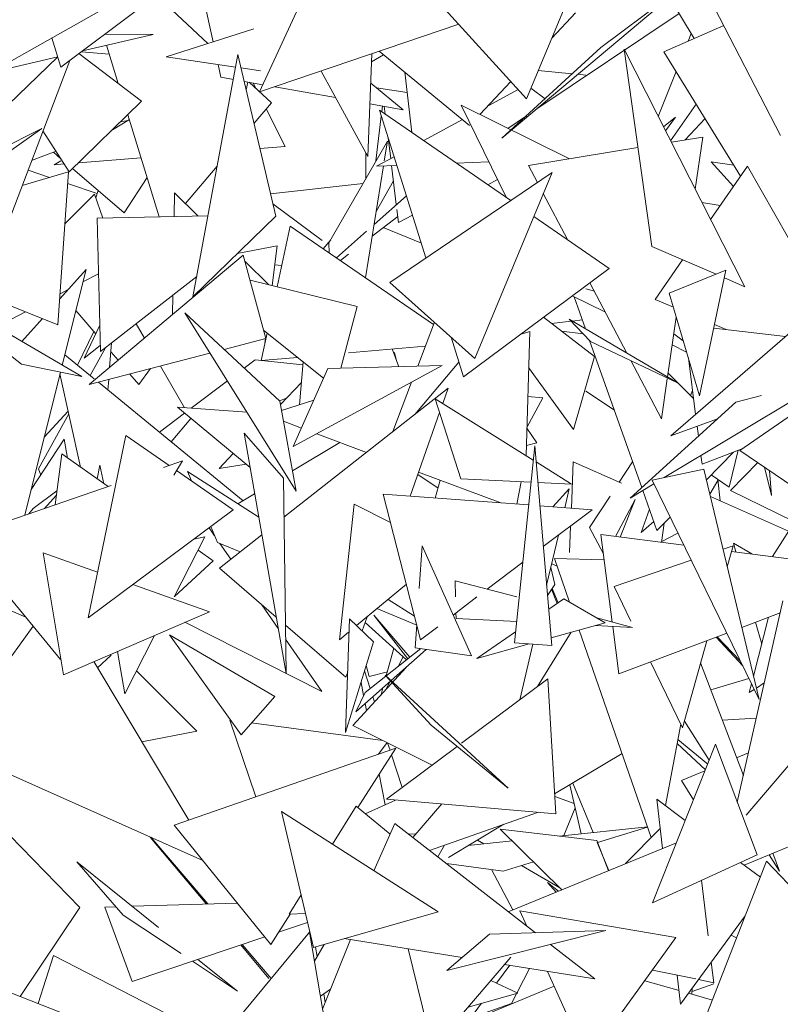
# Model space of a CAD drawing. Header units: millimetres. Extents: x -14485 to 13127, y -18923 to 3272.
# Tile 80 of 119: x 11577 to 11692, y 2397 to 2545. Entities that reach past the tile are written whole.
import ezdxf

# ---------------------------------------------------------------- set-up
doc = ezdxf.new("R2010")
doc.units = ezdxf.units.MM
doc.layers.add('G-IMPT', color=7, linetype='Continuous', lineweight=5)

# ---------------------------------------------------------------- blocks, each defined once
blk = doc.blocks.new('ÁRVORES ORNAMENTAIS - Pequeno e Médio Porte - Ipê-roxo-2865575-CORTE_CALÇADA')
at = {"layer": 'G-IMPT', "color": 253, "true_color": 0xaaaaaa}
for p, q in [((7912.97, 2533.19), (7882.35, 2566.92)), ((7882.85, 2556.24), (7872.73, 2534.23)), ((7912.97, 2533.19), (7922.17, 2555.39)), ((7863.22, 2553.21), (7865.74, 2541.8)), ((7938.22, 2542.28), (7932.86, 2551.24)), ((7852.42, 2548.59), (7823.66, 2532.4)), ((7858.04, 2548.03), (7864.95, 2541.54)), ((7909.27, 2527.26), (7934.23, 2548.29)), ((7924.17, 2540.92), (7933.85, 2548.24)), ((7940.13, 2549.17), (7951.24, 2527.67)), ((7842.81, 2537.98), (7855.02, 2547.1)), ((7914.51, 2531.68), (7935.96, 2546.06)), ((7916.76, 2542.35), (7920.34, 2546.16)), ((7871.86, 2543.76), (7858.68, 2539.53)), ((7902.75, 2544.45), (7872.73, 2534.23)), ((7942.68, 2544.24), (7933.66, 2540.28)), ((7842.81, 2537.98), (7841.44, 2542.41)), ((7846.06, 2540.41), (7856.7, 2542.91)), ((7849.47, 2542.96), (7856.7, 2542.91)), ((7937.77, 2543.03), (7937.32, 2541.88)), ((7850.1, 2539.92), (7845.89, 2540.28)), ((7851.46, 2535.5), (7849.69, 2541.26)), ((7904.4, 2529.19), (7890.76, 2540.37)), ((7924.17, 2540.92), (7909.27, 2527.26)), ((7945.84, 2504.88), (7927.69, 2540.66)), ((7927.69, 2540.66), (7931.83, 2510.95)), ((7821.4, 2519.37), (7842.33, 2539.52)), ((7831.32, 2505.24), (7844.14, 2538.98)), ((7832.05, 2537.12), (7842.33, 2539.54)), ((7854.97, 2532.83), (7845.53, 2540.02)), ((7869.14, 2537.99), (7858.68, 2539.53)), ((7862.7, 2503.34), (7869.49, 2539.87)), ((7869.49, 2539.87), (7875.17, 2515.54)), ((7889.67, 2540), (7889.07, 2524.49)), ((7891.43, 2539.82), (7889.62, 2538.76)), ((7945.22, 2521.55), (7933.66, 2540.28)), ((7866.5, 2538.38), (7866.92, 2536.45)), ((7872.89, 2537.43), (7869.96, 2537.87)), ((7889.07, 2524.49), (7882, 2537.38)), ((7919.87, 2536.97), (7914.74, 2537.47)), ((7868.79, 2536.11), (7866.92, 2536.45)), ((7895.71, 2528.12), (7894.62, 2537.2)), ((7921.9, 2536.77), (7920.7, 2536.89)), ((7935.5, 2537.3), (7932.82, 2530.55)), ((7873.24, 2535.32), (7870.44, 2535.82)), ((7870.95, 2535.73), (7870.73, 2534.57)), ((7871.19, 2535.69), (7874.52, 2532.57)), ((7872.23, 2534.71), (7871.8, 2535.58)), ((7884.2, 2533.38), (7875.02, 2535.01)), ((7889.5, 2535.57), (7894.4, 2531.56)), ((7894.98, 2534.17), (7890.38, 2534.85)), ((7905.94, 2530.83), (7910.6, 2535.79)), ((7907.17, 2532.14), (7911.7, 2534.59)), ((7913.63, 2534.79), (7915.76, 2533.21)), ((7854.97, 2532.83), (7844.06, 2522.21)), ((7871.91, 2529.52), (7874.52, 2532.57)), ((7876.6, 2526.01), (7873.75, 2531.68)), ((7894.4, 2531.56), (7889.38, 2532.46)), ((7897.82, 2509.22), (7890.79, 2531.5)), ((7890.79, 2531.5), (7910.58, 2517.87)), ((7891.25, 2532.12), (7891.15, 2531.26)), ((7891.68, 2530.89), (7891.54, 2532.07)), ((7909.97, 2518.29), (7903.13, 2532.22)), ((7919.44, 2524.16), (7903.13, 2532.22)), ((7938.55, 2532.37), (7934.68, 2526.87)), ((7850.57, 2528.54), (7853.12, 2530.08)), ((7852.91, 2529.95), (7851.81, 2529.75)), ((7857.63, 2515.4), (7852.9, 2530.81)), ((7891.07, 2530.61), (7890.25, 2523.86)), ((7897.48, 2526.9), (7903.34, 2530.07)), ((7910.15, 2528.75), (7912.94, 2530.62)), ((7933.62, 2528.97), (7935.43, 2530.42)), ((7933.93, 2528.36), (7935.43, 2530.42)), ((7939.87, 2530.21), (7936.89, 2527.01)), ((7839.92, 2528.74), (7802.73, 2502.2)), ((7806.26, 2511.71), (7839.92, 2528.74)), ((7844.06, 2522.21), (7840.11, 2528.39)), ((7892.5, 2524.21), (7892.13, 2527.26)), ((7934.79, 2526.67), (7939.55, 2527.44)), ((7938.39, 2519.57), (7939.55, 2527.44)), ((7876.6, 2526.01), (7872.8, 2525.71)), ((7883.2, 2511.51), (7892.02, 2526.84)), ((7891.53, 2523.86), (7892.02, 2526.84)), ((7913.28, 2523.16), (7929.76, 2525.85)), ((7842.09, 2525.3), (7838.4, 2523.89)), ((7841.67, 2525.14), (7842.82, 2524.16)), ((7854.9, 2524.3), (7845.44, 2523.55)), ((7888.73, 2521.11), (7888.78, 2525.02)), ((7890.36, 2523.05), (7893, 2524.48)), ((7841.8, 2523.26), (7842.78, 2523.86)), ((7843.31, 2523.38), (7841.8, 2523.26)), ((7844.55, 2522.69), (7852.35, 2516.04)), ((7861.56, 2517.42), (7866.36, 2523.03)), ((7888.69, 2506.24), (7891.41, 2523.09)), ((7890.36, 2523.05), (7893.42, 2523.17)), ((7893.35, 2517.25), (7892.63, 2523.14)), ((7902.38, 2523.52), (7907.31, 2523.71)), ((7913.28, 2523.16), (7914.61, 2520.61)), ((7940.69, 2515.02), (7946.28, 2523.06)), ((7944.21, 2523.18), (7940.79, 2523.7)), ((7940.79, 2523.7), (7944.14, 2519.99)), ((7957.65, 2502.97), (7946.28, 2523.06)), ((7836.98, 2520.14), (7843.93, 2522.2)), ((7841.11, 2521.36), (7837.86, 2522.46)), ((7842.37, 2499.15), (7843.93, 2522.2)), ((7855.81, 2521.33), (7852.35, 2516.04)), ((7892.37, 2505.52), (7916.82, 2522.11)), ((7905.17, 2494.07), (7916.82, 2522.11)), ((7907.14, 2520.24), (7908.61, 2521.06)), ((7848.27, 2518.93), (7843.81, 2520.44)), ((7888.33, 2520.42), (7874.39, 2518.9)), ((7890.3, 2516.23), (7892.91, 2520.86)), ((7847.85, 2518.84), (7843.4, 2514.38)), ((7847.85, 2518.84), (7849.14, 2515.21)), ((7848.05, 2518.27), (7848.43, 2519.38)), ((7859.86, 2515.46), (7859.92, 2519.02)), ((7859.92, 2519.02), (7863.49, 2515.54)), ((7889.99, 2514.26), (7894.86, 2518.6)), ((7915.5, 2518.93), (7919.14, 2511.98)), ((7882.2, 2511.85), (7874.74, 2517.37)), ((7939.38, 2517.6), (7942.16, 2517.13)), ((7848.27, 2515.19), (7864.97, 2515.57)), ((7848.27, 2515.19), (7848.76, 2495.1)), ((7862.7, 2503.34), (7875.17, 2515.54)), ((7893.56, 2515.47), (7889.7, 2512.5)), ((7893.68, 2514.55), (7893.43, 2516.54)), ((7893.68, 2514.55), (7895.78, 2515.68)), ((7914.06, 2515.47), (7925.43, 2507.65)), ((7877.37, 2514.02), (7875.4, 2504.86)), ((7877.37, 2514.02), (7898.95, 2499.19)), ((7891.39, 2513.8), (7897.12, 2511.43)), ((7884.33, 2509.24), (7888.87, 2513.27)), ((7875.37, 2511.04), (7869.39, 2509.89)), ((7875.37, 2511.04), (7874.62, 2505.05)), ((7882.34, 2510.61), (7883.46, 2511.96)), ((7883.2, 2511.51), (7883.25, 2509.98)), ((7941.52, 2506.75), (7931.83, 2510.95)), ((7968.6, 2511.75), (7934.7, 2482.4)), ((7842.37, 2499.15), (7814.63, 2510.18)), ((7870.29, 2509.62), (7847.09, 2490.13)), ((7873.71, 2497.09), (7870.29, 2509.62)), ((7886.14, 2509.77), (7884.92, 2508.83)), ((7870.55, 2508.67), (7874.16, 2505.17)), ((7875.01, 2508.19), (7876.09, 2508.07)), ((7903.47, 2491.32), (7925.43, 2507.65)), ((7932.34, 2502.98), (7936.47, 2508.94)), ((7836.87, 2493.23), (7819.58, 2506.75)), ((7845.97, 2491.35), (7819.58, 2506.75)), ((7846.59, 2507.49), (7842.63, 2503.04)), ((7843.01, 2493.08), (7846.59, 2507.49)), ((7846.12, 2505.61), (7848.48, 2506.84)), ((7848.76, 2495.1), (7863.27, 2506.41)), ((7934.48, 2503.91), (7943.02, 2507.36)), ((7939.05, 2488.43), (7943.02, 2507.36)), ((7945.84, 2504.88), (7942.78, 2506.2)), ((7887.47, 2501.9), (7871.32, 2505.86)), ((7905.17, 2494.07), (7892.37, 2505.52)), ((7922.53, 2505.49), (7928.09, 2494.88)), ((7842.69, 2503.82), (7843.89, 2504.45)), ((7859.64, 2500.67), (7859.68, 2503.62)), ((7924.85, 2501.07), (7919.87, 2503.52)), ((7920.15, 2503.38), (7921.86, 2498.53)), ((7923.2, 2504.21), (7921.9, 2504.56)), ((7939.05, 2488.43), (7934.48, 2503.91)), ((7884.99, 2492.6), (7887.47, 2501.9)), ((7932.34, 2502.98), (7935.09, 2501.81)), ((7833.12, 2498.85), (7837.46, 2501.1)), ((7845.05, 2501.3), (7848.05, 2497.78)), ((7878.27, 2474.09), (7861.5, 2500.93)), ((7875.78, 2487.64), (7861.5, 2500.93)), ((7915.53, 2500.28), (7923.2, 2494.37)), ((7934.22, 2491.28), (7935.54, 2500.29)), ((7840.02, 2500.08), (7836.94, 2496.62)), ((7848.67, 2499.08), (7846.32, 2494.13)), ((7855.41, 2497.11), (7854.15, 2499.3)), ((7896.57, 2492.89), (7899.08, 2499.52)), ((7919.68, 2499.68), (7916.74, 2499.35)), ((7935.7, 2490.42), (7919.39, 2499.98)), ((7922.61, 2496.65), (7919.39, 2499.98)), ((7921.39, 2499.87), (7919.87, 2499.7)), ((7941.3, 2499.17), (7943.03, 2498.44)), ((7845.29, 2493.06), (7847.76, 2498.12)), ((7873.9, 2497.88), (7873, 2493.75)), ((7882.37, 2491.1), (7873.39, 2498.29)), ((7903.47, 2491.32), (7901.59, 2497.27)), ((7912.01, 2497.67), (7913.45, 2498.13)), ((7912.9, 2479.43), (7913.45, 2498.13)), ((7921.52, 2497.77), (7918.26, 2498.18)), ((7935.18, 2497.79), (7936.59, 2496.75)), ((7941.19, 2498.66), (7951.99, 2497.38)), ((7846.32, 2494.13), (7848.74, 2496.05)), ((7850.15, 2492.7), (7850.45, 2496.42)), ((7873.71, 2497.09), (7867.39, 2495.44)), ((7873.62, 2497.07), (7873.48, 2495.95)), ((7897.72, 2495.94), (7886.14, 2494.91)), ((7922.48, 2496.78), (7930.33, 2474.61)), ((7935.7, 2490.42), (7922.61, 2496.65)), ((7937.09, 2495.04), (7934.93, 2496.11)), ((7843.39, 2494.62), (7847.82, 2490.99)), ((7865.27, 2494.89), (7847.09, 2490.13)), ((7849.51, 2495.68), (7847.2, 2491.5)), ((7850.39, 2495.04), (7851.45, 2493.79)), ((7892.74, 2495.5), (7893.71, 2492.82)), ((7893.08, 2494.98), (7893.31, 2493.91)), ((7920.07, 2483.38), (7923.2, 2494.37)), ((7836.87, 2493.23), (7845.97, 2491.35)), ((7861.44, 2486.65), (7857.81, 2492.93)), ((7870.44, 2492.61), (7872.1, 2493.85)), ((7879.26, 2493.1), (7872.1, 2493.85)), ((7878.46, 2494.23), (7873, 2493.75)), ((7900.27, 2492.99), (7877.8, 2480.78)), ((7879.3, 2493.56), (7878.76, 2487.1)), ((7883.01, 2492.55), (7900.27, 2492.99)), ((7902.78, 2493.5), (7896.14, 2485.65)), ((7928.68, 2493.76), (7933.29, 2484.96)), ((7937.35, 2494.16), (7938.45, 2485.65)), ((7837.39, 2470.46), (7842.74, 2492.01)), ((7842.67, 2491.74), (7845.78, 2477.68)), ((7853.21, 2491.73), (7854.57, 2490.13)), ((7856.33, 2492.55), (7854.57, 2490.13)), ((7883.01, 2492.55), (7877.8, 2480.78)), ((7920.07, 2483.38), (7913.29, 2492.71)), ((7938.15, 2488.02), (7934.3, 2491.84)), ((7945.13, 2480.21), (7962.39, 2492.14)), ((7848.45, 2490.48), (7870.26, 2472.64)), ((7849.88, 2489.31), (7850.01, 2490.89)), ((7862.44, 2486.57), (7867.9, 2490.69)), ((7879.04, 2490.43), (7875.88, 2487.14)), ((7892.83, 2483.05), (7895.65, 2490.48)), ((7933.29, 2484.96), (7934.18, 2490.99)), ((7933.73, 2476.12), (7958.77, 2491.16)), ((7876.41, 2470.13), (7901.18, 2489.61)), ((7901.18, 2489.61), (7900.35, 2487.29)), ((7915.44, 2488.15), (7913.16, 2488.35)), ((7921.9, 2489.16), (7926.2, 2486.27)), ((7937.99, 2489.26), (7937.7, 2488.47)), ((7944.52, 2487.5), (7948.37, 2488.49)), ((7876.8, 2488.1), (7875.73, 2487.68)), ((7878.27, 2474.09), (7875.78, 2487.64)), ((7876.04, 2486.24), (7880.9, 2487.78)), ((7913.98, 2478.76), (7899.22, 2488)), ((7903.05, 2475.91), (7899.22, 2488)), ((7915.44, 2488.15), (7913.03, 2483.67)), ((7944.52, 2487.5), (7928.6, 2473.04)), ((7844, 2485.71), (7839.44, 2477.45)), ((7840.31, 2482.23), (7843.91, 2486.14)), ((7857.65, 2482.96), (7861.45, 2485.83)), ((7871.31, 2477.63), (7860.37, 2486.72)), ((7860.37, 2486.72), (7870.85, 2485.96)), ((7899.87, 2485.93), (7895.41, 2473.33)), ((7859.42, 2481.51), (7862.4, 2485.04)), ((7879.04, 2483.58), (7876.34, 2484.6)), ((7934.7, 2482.4), (7941.72, 2484.96)), ((7852.58, 2482.48), (7846.91, 2455)), ((7859.13, 2477.93), (7852.58, 2482.48)), ((7870.4, 2482.81), (7876.33, 2476.03)), ((7870.4, 2482.81), (7876.75, 2446.59)), ((7888.84, 2479.91), (7881.36, 2482.71)), ((7914.54, 2481.36), (7913.02, 2483.58)), ((7938.68, 2483.85), (7938.87, 2482.37)), ((7843.3, 2481.93), (7838.35, 2474.32)), ((7843.3, 2481.93), (7843.81, 2479.07)), ((7877.72, 2477.13), (7884.83, 2481.41)), ((7914.54, 2481.36), (7912.95, 2480.96)), ((7842.94, 2479.68), (7841.93, 2472.02)), ((7842.94, 2479.68), (7849.91, 2474.76)), ((7868.78, 2479.74), (7866.64, 2477.51)), ((7911.16, 2451.22), (7914.2, 2480.88)), ((7916.78, 2450.84), (7914.2, 2480.88)), ((7945.55, 2480.5), (7939.42, 2478.12)), ((7944.14, 2479.96), (7940.07, 2475.78)), ((7944.85, 2480.23), (7943.49, 2474.7)), ((7945.13, 2480.21), (7972.32, 2461.59)), ((7848.25, 2475.93), (7848.65, 2478.01)), ((7848.65, 2478.01), (7849.29, 2475.2)), ((7858.29, 2477.64), (7861.12, 2478.62)), ((7859.82, 2476.49), (7861.12, 2478.62)), ((7866.64, 2477.51), (7870.72, 2478.12)), ((7919.74, 2475.15), (7914.4, 2478.49)), ((7920.02, 2478.5), (7919.72, 2471.51)), ((7920.02, 2478.5), (7927.3, 2475.26)), ((7926.94, 2475.43), (7928.95, 2478.51)), ((7939.25, 2479.44), (7939.42, 2478.12)), ((7947.8, 2478.39), (7943.71, 2474.19)), ((7839.76, 2476.48), (7839.44, 2477.45)), ((7868.77, 2471.24), (7860.23, 2477.17)), ((7861.88, 2477.02), (7872.62, 2470.18)), ((7861.88, 2477.02), (7862.47, 2475.61)), ((7899.63, 2474.54), (7896.57, 2476.6)), ((7909.1, 2472.3), (7896.69, 2476.96)), ((7931.88, 2475.73), (7939.68, 2477.37)), ((7939.68, 2477.37), (7948.03, 2442.66)), ((7940.78, 2476.51), (7943.49, 2474.7)), ((7948.82, 2477.69), (7949.89, 2473.4)), ((7949.89, 2473.4), (7949.59, 2477.16)), ((7876.33, 2476.03), (7876.75, 2446.59)), ((7899.22, 2473.04), (7899.96, 2475.73)), ((7913.64, 2475.43), (7903.05, 2475.91)), ((7912.14, 2475.5), (7911.51, 2472.12)), ((7919.74, 2475.15), (7914.67, 2475.38)), ((7928.6, 2473.04), (7932.15, 2475.17)), ((7931.88, 2475.73), (7948.03, 2442.66)), ((7940.58, 2473.64), (7941.81, 2475.66)), ((7941.79, 2475.83), (7942.15, 2472.61)), ((7827.65, 2467.11), (7850.39, 2474.93)), ((7842.2, 2474.1), (7838.64, 2471.44)), ((7869.49, 2472.18), (7872, 2473.69)), ((7891.39, 2473.63), (7896.99, 2451.69)), ((7891.39, 2473.63), (7913.29, 2471.99)), ((7919.4, 2474.41), (7916.94, 2471.72)), ((7918.74, 2471.58), (7919.4, 2474.41)), ((7930.49, 2474.17), (7932.62, 2468.16)), ((7953.17, 2469.53), (7943.71, 2474.19)), ((7842.11, 2473.41), (7840.36, 2471.48)), ((7887.02, 2472.09), (7884.78, 2451.69)), ((7887.02, 2472.09), (7892.48, 2469.36)), ((7922.47, 2468.58), (7925.56, 2473.31)), ((7926.37, 2467.25), (7929.35, 2472.84)), ((7927.06, 2467.16), (7929.35, 2472.84)), ((7940.67, 2473.27), (7952.43, 2468.03)), ((7837.97, 2470.66), (7838.64, 2471.44)), ((7868.77, 2471.24), (7846.91, 2455)), ((7914.97, 2471.86), (7922.84, 2471.27)), ((7915.5, 2465.71), (7922.84, 2471.27)), ((7931.49, 2471.34), (7930.23, 2467.85)), ((7930.23, 2467.85), (7932.14, 2469.52)), ((7934.59, 2470.18), (7932.62, 2468.16)), ((7933.7, 2469.26), (7933.32, 2466.36)), ((7865.14, 2468.55), (7865.97, 2467.33)), ((7865.38, 2468.73), (7866.39, 2466.33)), ((7919.61, 2468.82), (7919.44, 2464.83)), ((7922.47, 2468.58), (7924.55, 2464.64)), ((7933.34, 2466.48), (7935.79, 2467.72)), ((7950.02, 2464.21), (7953.02, 2468.95)), ((7827.65, 2467.11), (7842.75, 2448.69)), ((7864.5, 2467.2), (7859.88, 2458.13)), ((7862.83, 2466.83), (7864.5, 2467.2)), ((7869.8, 2464.92), (7866.39, 2466.33)), ((7866.7, 2462.48), (7873.08, 2467.51)), ((7866.76, 2466.18), (7868.39, 2463.81)), ((7916, 2459.89), (7917.77, 2467.43)), ((7924.17, 2467.53), (7936.66, 2465.93)), ((7924.17, 2467.53), (7925.89, 2454.35)), ((7944.51, 2464.92), (7944.14, 2466.23)), ((7944.14, 2466.23), (7946.93, 2464.61)), ((7840.13, 2464.78), (7843.2, 2446.41)), ((7840.13, 2464.78), (7848.33, 2461.88)), ((7863.48, 2465.19), (7865.74, 2463.59)), ((7897.23, 2465.86), (7896.79, 2459.41)), ((7904.66, 2449.26), (7897.23, 2465.86)), ((7942.58, 2465.34), (7944.1, 2465.86)), ((7943.22, 2462.68), (7944.1, 2465.86)), ((7943.86, 2465), (7967.62, 2461.95)), ((7859.92, 2458.2), (7865.74, 2463.59)), ((7907.04, 2459.3), (7912.4, 2463.37)), ((7924.67, 2463.71), (7917.16, 2463.93)), ((7919.45, 2457.34), (7917.16, 2463.93)), ((7926.15, 2459.72), (7937.76, 2463.69)), ((7866.7, 2462.48), (7875.26, 2455.08)), ((7917.24, 2460.01), (7916.63, 2462.59)), ((7916.76, 2463.11), (7917.57, 2462.76)), ((7902.28, 2458.13), (7902.22, 2460.57)), ((7902.22, 2460.57), (7911.5, 2458.13)), ((7853.63, 2460), (7865.19, 2455.9)), ((7887.35, 2453.82), (7894.86, 2460.05)), ((7917.24, 2460.01), (7916.14, 2458.34)), ((7917.61, 2457.16), (7916.75, 2459.28)), ((7916.83, 2459.4), (7917.72, 2457.23)), ((7926.15, 2459.72), (7928.69, 2454.48)), ((7832.29, 2457.37), (7837.5, 2455.09)), ((7892.11, 2457.77), (7896.09, 2455.24)), ((7901.91, 2455.41), (7905.49, 2458.13)), ((7916.31, 2456.27), (7918.6, 2457.83)), ((7918.6, 2457.83), (7924.82, 2454.23)), ((7951.59, 2457.54), (7944.73, 2427.23)), ((7843.2, 2446.41), (7865.19, 2455.9)), ((7873.1, 2456.95), (7875.56, 2453.37)), ((7896.42, 2453.89), (7890.43, 2456.37)), ((7902.36, 2454.9), (7902.34, 2455.74)), ((7951.18, 2455.73), (7945.41, 2453.54)), ((7882.1, 2443.86), (7861.5, 2454.31)), ((7885.69, 2437.68), (7886.3, 2454.81)), ((7886.3, 2454.81), (7889.93, 2451.37)), ((7888.97, 2455.16), (7888.2, 2453.01)), ((7888.65, 2454.28), (7894.9, 2448.66)), ((7895.07, 2448.79), (7889.97, 2455.37)), ((7889.97, 2455.37), (7895.4, 2449.05)), ((7902.36, 2454.9), (7911.49, 2454.43)), ((7916.68, 2451.98), (7924.82, 2454.23)), ((7923.55, 2454.96), (7928.95, 2453.54)), ((7949.45, 2455.07), (7947.17, 2446.2)), ((7948.41, 2451.01), (7947.48, 2454.33)), ((7838.61, 2453.74), (7825.58, 2435.65)), ((7876.64, 2453.89), (7885.73, 2446.03)), ((7884.78, 2451.69), (7886.14, 2452.82)), ((7896.42, 2453.92), (7896.19, 2450.46)), ((7896.99, 2451.69), (7899.58, 2453.65)), ((7905.47, 2448.88), (7911.33, 2452.87)), ((7914.64, 2444.62), (7919.7, 2452.81)), ((7931.76, 2421.86), (7920.9, 2453.14)), ((7923.37, 2453.83), (7928.95, 2453.54)), ((7925.97, 2453.7), (7926.9, 2446.53)), ((7856.93, 2452.34), (7852.44, 2443.51)), ((7875.03, 2443.11), (7859.18, 2452.43)), ((7859.18, 2452.43), (7869.95, 2437.35)), ((7876.67, 2451.75), (7882.1, 2443.86)), ((7885.69, 2437.68), (7889.93, 2451.37)), ((7943.13, 2452.68), (7926.9, 2446.53)), ((7936.49, 2438.4), (7940.13, 2451.54)), ((7945.54, 2447.76), (7941.53, 2452.07)), ((7941.67, 2452.12), (7945.18, 2448.48)), ((7851.35, 2449.93), (7852.44, 2443.51)), ((7887.25, 2440.83), (7897.86, 2450.22)), ((7888.63, 2443.74), (7897.04, 2450.34)), ((7891.83, 2446.25), (7892.97, 2450.39)), ((7904.66, 2449.26), (7896.19, 2450.46)), ((7905.47, 2448.88), (7913.39, 2451.07)), ((7916.78, 2450.84), (7911.16, 2451.22)), ((7911.96, 2442.62), (7913.93, 2451.03)), ((7847.77, 2448.38), (7862.06, 2424.51)), ((7848.32, 2447.47), (7850.39, 2449.38)), ((7894.4, 2449.1), (7893.63, 2447.66)), ((7931.67, 2448.34), (7936.49, 2438.4)), ((7854.22, 2447), (7863.3, 2437.9)), ((7886.02, 2446.84), (7885.73, 2446.03)), ((7894.81, 2447.52), (7886.81, 2438.78)), ((7888.57, 2446.99), (7889.42, 2444.35)), ((7888.83, 2447.82), (7889.25, 2446.12)), ((7892, 2446.86), (7889.25, 2446.12)), ((7939.2, 2448.18), (7945.64, 2431.23)), ((7964.55, 2447.01), (7946.08, 2425.27)), ((7898.58, 2438.79), (7891.67, 2446.35)), ((7891.67, 2446.35), (7910.2, 2429.31)), ((7892.41, 2445.4), (7891.76, 2444.19)), ((7916.19, 2445.77), (7903.19, 2436.09)), ((7916.19, 2445.77), (7917.38, 2425.47)), ((7940.75, 2444.12), (7946.47, 2445.85)), ((7888.42, 2443.27), (7888.03, 2445.23)), ((7891.05, 2443.42), (7891.34, 2444.45)), ((7946.87, 2445.02), (7946.54, 2443.74)), ((7946.54, 2443.74), (7947.27, 2444.2)), ((7947.6, 2444.41), (7948.79, 2445.17)), ((7875.03, 2443.11), (7869.95, 2437.35)), ((7887.25, 2440.83), (7888.63, 2443.74)), ((7889.82, 2443.1), (7890.06, 2442.34)), ((7888.86, 2441.02), (7888.65, 2442.07)), ((7868.28, 2439.57), (7872.16, 2428.03)), ((7940.51, 2433.54), (7936.78, 2439.42)), ((7947.59, 2439.87), (7942.47, 2439.57)), ((7891.33, 2436.51), (7871.53, 2439.14)), ((7898.76, 2432.79), (7886.81, 2438.78)), ((7898.58, 2438.79), (7910.2, 2429.31)), ((7936.21, 2438.98), (7933.92, 2426.68)), ((7855.01, 2436.29), (7863.3, 2437.9)), ((7940.27, 2432.95), (7935.78, 2436.64)), ((7864.2, 2418.42), (7825.58, 2435.65)), ((7859.88, 2423.76), (7893.26, 2435.36)), ((7887.55, 2426.38), (7893.26, 2435.36)), ((7891.97, 2436.19), (7890.67, 2434.46)), ((7902.51, 2435.58), (7891.86, 2427.65)), ((7892.04, 2436.16), (7892.4, 2435.06)), ((7941.46, 2435.94), (7931.96, 2412.05)), ((7935.66, 2436.05), (7939.93, 2432.08)), ((7947.72, 2419.27), (7941.46, 2435.94)), ((7892.62, 2434.36), (7894.21, 2429.4)), ((7927.37, 2434.52), (7917.2, 2428.45)), ((7946.41, 2434.63), (7944.63, 2433.89)), ((7845.67, 2411.35), (7824.34, 2433.18)), ((7891.67, 2426.82), (7890.76, 2431.42)), ((7939.86, 2431.92), (7936.3, 2430.45)), ((7919.51, 2429.82), (7921.22, 2422.45)), ((7923, 2422.64), (7919.93, 2430.08)), ((7938.13, 2427.56), (7936.3, 2430.45)), ((7893.24, 2427.53), (7888.67, 2425.46)), ((7917.38, 2425.47), (7891.86, 2427.65)), ((7917.23, 2428.08), (7920.17, 2426.98)), ((7936.89, 2424.44), (7932.62, 2427.66)), ((7933.48, 2420.23), (7932.62, 2427.66)), ((7945.77, 2417.72), (7971.37, 2428.27)), ((7883.74, 2420.87), (7887.29, 2426.6)), ((7887.29, 2426.6), (7892.4, 2422.38)), ((7900.21, 2426.94), (7895.84, 2421.88)), ((7918.57, 2422.17), (7920.31, 2426.37)), ((7880.86, 2405.28), (7876.05, 2425.81)), ((7899.63, 2410.66), (7876.05, 2425.81)), ((7914.75, 2425.7), (7898.33, 2419.94)), ((7859.88, 2423.76), (7874.45, 2405.77)), ((7893.11, 2424), (7889.98, 2416.86)), ((7893.11, 2424), (7914.3, 2407.52)), ((7909.57, 2423.88), (7901.22, 2418.88)), ((7923.54, 2421.44), (7909, 2423.15)), ((7918.28, 2414), (7909, 2423.15)), ((7931.19, 2423.5), (7917.91, 2422.1)), ((7923.66, 2421.13), (7931.22, 2423.43)), ((7927.89, 2417.94), (7933.13, 2423.26)), ((7864.74, 2411.85), (7856.28, 2421.95)), ((7864.93, 2411.86), (7856.37, 2421.91)), ((7895.19, 2422.38), (7896.3, 2422.42)), ((7900.6, 2420.73), (7899.58, 2418.96)), ((7910.82, 2421.36), (7904.18, 2420.66)), ((7906.56, 2420.91), (7905.56, 2421.48)), ((7935.55, 2421.08), (7910.21, 2410.7)), ((7923.54, 2421.44), (7925.31, 2416.88)), ((7925.37, 2416.91), (7923.63, 2421.12)), ((7947.72, 2419.27), (7931.96, 2412.05)), ((7951.11, 2416.81), (7949.55, 2419.27)), ((7950.09, 2419.5), (7951.11, 2416.81)), ((7845.21, 2418.22), (7857.52, 2408.3)), ((7845.21, 2418.22), (7852.21, 2410.18)), ((7909.47, 2416.81), (7900.89, 2417.95)), ((7909.47, 2416.81), (7914.03, 2418.19)), ((7917.97, 2414.31), (7912.21, 2417.64)), ((7949.15, 2418.33), (7936.05, 2384.77)), ((7948.2, 2415.89), (7945.23, 2418.13)), ((7949.15, 2418.33), (7957.65, 2409.36)), ((7910.9, 2410.98), (7907.67, 2417.05)), ((7916.15, 2415.1), (7917.77, 2413.79)), ((7916.15, 2415.1), (7917.43, 2413.65)), ((7940.33, 2407.05), (7939.34, 2415.43)), ((7877.21, 2410.34), (7879, 2413.22)), ((7845.67, 2411.35), (7836.65, 2397.91)), ((7849.41, 2411.38), (7851.12, 2411.43)), ((7849.41, 2411.38), (7853.53, 2400.19)), ((7853.54, 2411.51), (7869.4, 2412)), ((7860.92, 2404.38), (7852.21, 2410.18)), ((7874.45, 2405.77), (7877.37, 2410.35)), ((7877.21, 2410.34), (7879.65, 2410.43)), ((7880.86, 2405.28), (7899.63, 2410.66)), ((7935.49, 2406.8), (7911.98, 2410.82)), ((7913.03, 2408.51), (7911.98, 2410.82)), ((7945.93, 2410.08), (7936.19, 2396.77)), ((7879.97, 2409.07), (7875.62, 2407.61)), ((7873.53, 2406.9), (7853.53, 2400.19)), ((7880.25, 2407.62), (7860.47, 2383.69)), ((7880.25, 2407.62), (7882.92, 2392.07)), ((7900.96, 2401.83), (7924.93, 2407.85)), ((7900.96, 2401.83), (7907.4, 2407.3)), ((7907.4, 2407.3), (7924.93, 2407.85)), ((7935.49, 2406.8), (7922.17, 2388.42)), ((7943.79, 2407.15), (7944.63, 2406.74)), ((7874.15, 2400.63), (7869.91, 2405.69)), ((7874.48, 2400.64), (7870.12, 2405.76)), ((7881.01, 2403.22), (7882.47, 2405.74)), ((7881.18, 2405.37), (7881.43, 2403.94)), ((7886.43, 2406.5), (7882.24, 2396.03)), ((7885.51, 2406.65), (7903.26, 2403.79)), ((7916.57, 2405.75), (7923.24, 2400.57)), ((7839.38, 2396.84), (7841.71, 2404.09)), ((7841.71, 2404.09), (7860.32, 2394.48)), ((7895.12, 2405.1), (7898.81, 2390.12)), ((7910.61, 2403.85), (7898.81, 2390.12)), ((7869.41, 2398.73), (7862.63, 2403.24)), ((7863.46, 2403.52), (7869.41, 2398.73)), ((7908.44, 2399.93), (7910.44, 2402.63)), ((7909.67, 2402.75), (7923.24, 2400.57)), ((7941.17, 2400), (7940.8, 2403.07)), ((7826.82, 2401.74), (7855.88, 2390.41)), ((7910.65, 2396.78), (7913.41, 2402.15)), ((7922.17, 2388.42), (7916.12, 2401.71)), ((7938.49, 2400.56), (7931.94, 2401.9)), ((7936.19, 2396.77), (7935.69, 2401.13)), ((7917.14, 2399.46), (7901.16, 2392.85)), ((7907.59, 2400.33), (7911.67, 2398.41)), ((7935.96, 2398.82), (7930.78, 2400.3)), ((7941.21, 2399.82), (7937.91, 2398.68)), ((7941.17, 2400), (7938.9, 2400.47)), ((7881.91, 2397.97), (7883.44, 2399.02)), ((7882.41, 2398.31), (7882.63, 2397)), ((7904.15, 2396.33), (7911.67, 2398.41)), ((7940.98, 2397.38), (7937.39, 2398.41)), ((7937.89, 2398.26), (7937.92, 2399.13)), ((7901.92, 2393.73), (7910.69, 2396.86)), ((7904.54, 2394.67), (7906.19, 2396.9))]:
    blk.add_line(p, q, dxfattribs=at)

msp = doc.modelspace()

# ---------------------------------------------------------------- block references
at = {"layer": 'G-IMPT', "color": 253, "true_color": 0xaaaaaa}
msp.add_blockref('ÁRVORES ORNAMENTAIS - Pequeno e Médio Porte - Ipê-roxo-2865575-CORTE_CALÇADA', (3740.319, 0), dxfattribs=at)

doc.saveas('drawing.dxf')
